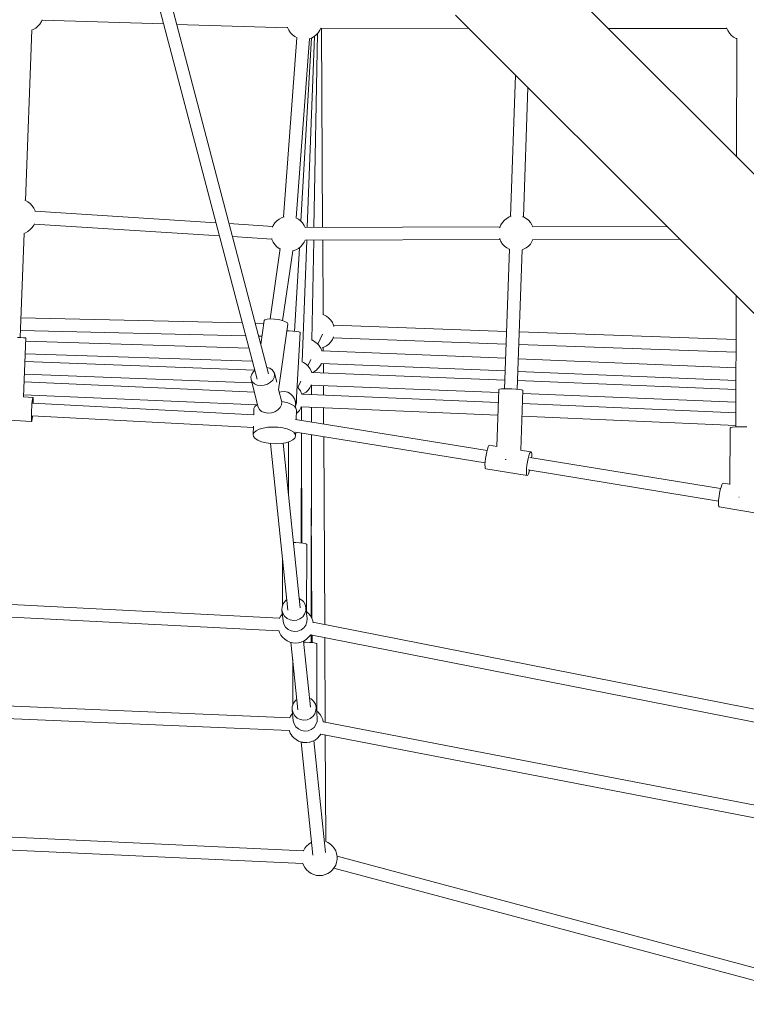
# Model space of a CAD drawing. Header units: inches. Extents: x -32 to 818, y -661 to 218.
# Tile 45 of 256: x 474.59 to 475.61, y 13.92 to 15.31. Entities that reach past the tile are written whole.
import ezdxf

# ---------------------------------------------------------------- set-up
doc = ezdxf.new("R2010")
doc.units = ezdxf.units.IN
doc.header["$LTSCALE"] = 0.01
doc.header["$MEASUREMENT"] = 0
doc.layers.add('_at_zabawki_', color=240, linetype='Continuous', lineweight=5)

# ---------------------------------------------------------------- blocks, each defined once
blk = doc.blocks.new('zw$2CA8')
at = {"layer": '_at_zabawki_'}
for p, q in [((-2158.7, 1244), (-2334.1, 1911.9)), ((-2349.8, 1902.9), (-2174.7, 1236.3)), ((-1456.1, 1508.7), (-1796.3, 1848.8)), ((-2481.2, 1737.6), (-2479, 1741.1)), ((-2479, 1741.1), (-2477.9, 1743.6)), ((-2478, 1743.2), (-2306.4, 1737.9)), ((-2478, 1743.2), (-2306.4, 1737.9)), ((-1894.6, 1750.4), (-1554.5, 1410.3)), ((-2501.8, 1488.6), (-2492.8, 1729.4)), ((-2493.3, 1729.3), (-2490.9, 1730.1)), ((-2490.9, 1730.1), (-2487.2, 1732.1)), ((-2487.2, 1732.1), (-2484, 1734.6)), ((-2484, 1734.6), (-2481.2, 1737.6)), ((-2288.3, 1737.3), (-2131.4, 1732.5)), ((-2288.3, 1737.3), (-2131.4, 1732.5)), ((-2131.7, 1733.2), (-2131.5, 1732.7)), ((-2131.5, 1732.7), (-2129.9, 1728.9)), ((-2129.9, 1728.9), (-2127.6, 1725.5)), ((-2127.6, 1725.5), (-2124.8, 1722.5)), ((-2094.4, 1450.6), (-2089.2, 1724.5)), ((-2091.1, 1722.5), (-2088.3, 1725.5)), ((-2088.3, 1725.5), (-2086.1, 1728.9)), ((-2086.1, 1728.9), (-2084.8, 1731.9)), ((-2084.8, 1731.8), (-1875.8, 1731.6)), ((-2082.1, 1450.7), (-2083.5, 1731.8)), ((-1678.9, 1731.4), (-1511.5, 1731.3)), ((-1511.9, 1732.3), (-1511.9, 1732.2)), ((-1511.9, 1732.2), (-1510.3, 1728.4)), ((-1510.3, 1728.4), (-1508, 1725)), ((-1508, 1725), (-1505.2, 1722)), ((-2118.6, 1718.3), (-2137.3, 1465.3)), ((-2124.8, 1722.5), (-2121.6, 1719.9)), ((-2121.6, 1719.9), (-2118.2, 1718.1)), ((-2119.4, 1464), (-2100.7, 1717)), ((-2112.8, 1459.4), (-2097.8, 1718.1)), ((-2103.8, 1450.6), (-2093.5, 1720.6)), ((-2101, 1716.9), (-2098, 1718)), ((-2098, 1718), (-2094.3, 1719.9)), ((-2094.3, 1719.9), (-2091.1, 1722.5)), ((-1505.2, 1722), (-1502, 1719.4)), ((-1502, 1719.4), (-1498.4, 1717.5)), ((-1498.4, 1717.5), (-1497.4, 1717.1)), ((-1497.4, 1717.2), (-1497.9, 1550.4)), ((-1809.7, 1665.5), (-1816.8, 1465.9)), ((-1798.8, 1465.3), (-1792.3, 1648.1)), ((-2501.7, 1488.6), (-2502.5, 1488.8)), ((-2498.1, 1486.6), (-2501.7, 1488.6)), ((-2494.8, 1484.1), (-2498.1, 1486.6)), ((-2492.1, 1481.1), (-2494.8, 1484.1)), ((-2489.8, 1477.6), (-2492.1, 1481.1)), ((-2488.1, 1473.9), (-2489.8, 1477.6)), ((-2488, 1473.1), (-2488.1, 1473.9)), ((-2232.7, 1457), (-2488, 1473.3)), ((-2143.7, 1462.4), (-2146.9, 1459.8)), ((-2140, 1464.3), (-2143.7, 1462.4)), ((-2136.6, 1465.5), (-2140, 1464.3)), ((-2116.4, 1462.4), (-2120, 1464.3)), ((-2120, 1464.3), (-2120, 1464.3)), ((-2113.2, 1459.8), (-2116.4, 1462.4)), ((-1825.5, 1460.8), (-1828.3, 1457.7)), ((-1822.2, 1463.3), (-1825.5, 1460.8)), ((-1818.6, 1465.3), (-1822.2, 1463.3)), ((-1815.8, 1466.2), (-1818.6, 1465.3)), ((-1798.6, 1465.3), (-1799.8, 1465.7)), ((-1795, 1463.3), (-1798.6, 1465.3)), ((-1791.7, 1460.8), (-1795, 1463.3)), ((-1788.9, 1457.7), (-1791.7, 1460.8)), ((-2498.1, 1444.9), (-2494.8, 1447.4)), ((-2494.8, 1447.4), (-2492.1, 1450.5)), ((-2492.1, 1450.5), (-2489.8, 1453.9)), ((-2489.8, 1453.9), (-2489, 1455.7)), ((-2489.2, 1455.3), (-2227.9, 1438.7)), ((-2152.6, 1451.9), (-2214.4, 1455.9)), ((-2151.9, 1453.4), (-2152.9, 1451.1)), ((-2149.7, 1456.8), (-2151.9, 1453.4)), ((-2146.9, 1459.8), (-2149.7, 1456.8)), ((-2110.4, 1456.8), (-2113.2, 1459.8)), ((-2108.1, 1453.4), (-2110.4, 1456.8)), ((-2106.9, 1450.6), (-2108.1, 1453.4)), ((-1831.8, 1451.4), (-2107, 1450.6)), ((-1832.2, 1450.5), (-1832.3, 1450)), ((-1830.5, 1454.3), (-1832.2, 1450.5)), ((-1828.3, 1457.7), (-1830.5, 1454.3)), ((-1786.7, 1454.3), (-1788.9, 1457.7)), ((-1785.5, 1451.5), (-1786.7, 1454.3)), ((-1596.3, 1452), (-1785.6, 1451.5)), ((-2509.2, 1294.9), (-2503.6, 1442.3)), ((-2504.1, 1442.1), (-2501.7, 1443)), ((-2501.7, 1443), (-2498.1, 1444.9)), ((-2209.5, 1437.6), (-2153.7, 1434)), ((-2153.9, 1434.8), (-2153.6, 1433.4)), ((-2153.6, 1433.4), (-2151.9, 1429.7)), ((-2111, 1260.6), (-2104.5, 1432.6)), ((-2108.1, 1429.7), (-2106.8, 1432.6)), ((-2106.9, 1432.6), (-1831.7, 1433.4)), ((-2097.4, 1291.5), (-2094.7, 1432.6)), ((-2081.5, 1327.3), (-2082, 1432.7)), ((-1832.3, 1434.8), (-1832.2, 1434.3)), ((-1832.2, 1434.3), (-1830.5, 1430.6)), ((-1786.7, 1430.6), (-1785.4, 1433.5)), ((-1785.5, 1433.5), (-1578.3, 1434.1)), ((-2142, 1420.9), (-2156.2, 1321.3)), ((-2151.9, 1429.7), (-2149.7, 1426.2)), ((-2149.7, 1426.2), (-2146.9, 1423.2)), ((-2146.9, 1423.2), (-2143.7, 1420.7)), ((-2143.7, 1420.7), (-2142.1, 1419.8)), ((-2123.9, 1417.4), (-2120, 1418.7)), ((-2121.8, 1303.7), (-2115, 1421.8)), ((-2120, 1418.7), (-2116.4, 1420.7)), ((-2116.4, 1420.7), (-2113.2, 1423.2)), ((-2113.2, 1423.2), (-2110.4, 1426.2)), ((-2110.4, 1426.2), (-2108.1, 1429.7)), ((-1830.5, 1430.6), (-1828.3, 1427.1)), ((-1828.3, 1427.1), (-1825.5, 1424.1)), ((-1825.5, 1424.1), (-1822.2, 1421.6)), ((-1818.4, 1419.6), (-1825.4, 1222.6)), ((-1822.2, 1421.6), (-1818.6, 1419.6)), ((-1818.6, 1419.6), (-1818.3, 1419.5)), ((-1807.4, 1222), (-1800.4, 1419)), ((-1800.4, 1419), (-1798.6, 1419.6)), ((-1798.6, 1419.6), (-1795, 1421.6)), ((-1795, 1421.6), (-1791.7, 1424.1)), ((-1791.7, 1424.1), (-1788.9, 1427.1)), ((-1788.9, 1427.1), (-1786.7, 1430.6)), ((-2138.6, 1318.8), (-2124.4, 1417.7)), ((-2124.5, 1417.3), (-2123.9, 1417.4)), ((-1554.5, 1410.3), (-1239.2, 1095)), ((-1498.5, 1354.3), (-1499, 1168.9)), ((-2195.5, 1315.7), (-2508.1, 1323)), ((-2160.4, 1321.1), (-2163.5, 1320.2)), ((-2155.8, 1321.4), (-2160.4, 1321.1)), ((-2150.2, 1321.1), (-2155.8, 1321.4)), ((-2144.4, 1320.3), (-2150.2, 1321.1)), ((-2080.3, 1327.1), (-2081.5, 1327.4)), ((-2076.7, 1325.1), (-2080.3, 1327.1)), ((-2073.5, 1322.6), (-2076.7, 1325.1)), ((-2070.7, 1319.5), (-2073.5, 1322.6)), ((-2165.3, 1315), (-2177.4, 1315.3)), ((-2164.7, 1318.9), (-2169.5, 1285.2)), ((-2163.5, 1320.2), (-2164.7, 1318.9)), ((-2139, 1319), (-2144.4, 1320.3)), ((-2144.3, 1221.2), (-2131.1, 1314.1)), ((-2134.6, 1317.4), (-2139, 1319)), ((-2131.9, 1315.7), (-2134.6, 1317.4)), ((-2131.1, 1314.1), (-2131.9, 1315.7)), ((-2068.4, 1316.1), (-2070.7, 1319.5)), ((-2066.8, 1312.3), (-2068.4, 1316.1)), ((-1822.5, 1303.8), (-2066.8, 1312.4)), ((-2066.3, 1310.4), (-2066.8, 1312.3)), ((-2508.3, 1294.9), (-2513, 1295.1)), ((-2508.8, 1305), (-2190.8, 1297.6)), ((-2504.5, 1294.7), (-2508.3, 1294.9)), ((-2502.1, 1294.6), (-2504.5, 1294.7)), ((-2504.3, 1211.3), (-2501.3, 1294.5)), ((-2501.3, 1294.5), (-2502.1, 1294.6)), ((-2172.7, 1297.2), (-2167.9, 1297)), ((-2129.4, 1304.3), (-2132.4, 1304.5)), ((-2124, 1303.9), (-2129.4, 1304.3)), ((-2119.3, 1303.4), (-2124, 1303.9)), ((-2119.6, 1202.6), (-2113.9, 1302.2)), ((-2115.9, 1302.9), (-2119.3, 1303.4)), ((-2114.1, 1302.4), (-2115.9, 1302.9)), ((-2113.9, 1302.2), (-2114.1, 1302.4)), ((-2089, 1285.8), (-2082.5, 1299.9)), ((-2068.4, 1292.4), (-2066.8, 1296.1)), ((-2067.5, 1294.5), (-1823.1, 1285.9)), ((-1498.6, 1292.5), (-1804.5, 1303.2)), ((-2186.1, 1279.9), (-2501.5, 1289.9)), ((-2096.8, 1291.3), (-2097.4, 1291.5)), ((-2096.5, 1291.2), (-2096.8, 1291.3)), ((-2092.9, 1289.2), (-2096.5, 1291.2)), ((-2089.7, 1286.7), (-2092.9, 1289.2)), ((-2087, 1283.7), (-2089.7, 1286.7)), ((-2086.8, 1283.3), (-2087, 1283.7)), ((-2084.6, 1279.8), (-2086.8, 1283.3)), ((-2083.2, 1276.5), (-2084.6, 1279.8)), ((-2082.8, 1280.6), (-2080.3, 1281.4)), ((-2081.2, 1276.4), (-2081.2, 1281.1)), ((-2080.3, 1281.4), (-2076.7, 1283.4)), ((-2076.7, 1283.4), (-2073.5, 1285.9)), ((-2073.5, 1285.9), (-2070.7, 1288.9)), ((-2070.7, 1288.9), (-2068.4, 1292.4)), ((-1805.2, 1285.3), (-1498.7, 1274.6)), ((-2502.1, 1271.9), (-2181.4, 1261.8)), ((-1823.9, 1265.8), (-2083.2, 1276.5)), ((-2178, 1248.9), (-2502.5, 1261.1)), ((-2178, 1248.9), (-2502.5, 1261.1)), ((-2156.8, 1251.6), (-2161, 1252.8)), ((-2153.3, 1249.4), (-2156.8, 1251.6)), ((-2109.1, 1259.7), (-2111.6, 1260.8)), ((-2105.6, 1257.4), (-2109.1, 1259.7)), ((-2102.6, 1254.6), (-2105.6, 1257.4)), ((-2103.1, 1255.1), (-2099, 1264.1)), ((-2100.1, 1251.4), (-2102.6, 1254.6)), ((-2098.1, 1247.8), (-2100.1, 1251.4)), ((-2090.2, 1249.8), (-2087.4, 1252.8)), ((-2087.4, 1252.8), (-2085.1, 1256.2)), ((-2085.1, 1256.2), (-2083.9, 1258.6)), ((-2084, 1258.5), (-1824.5, 1247.8)), ((-2081, 1245.2), (-2081.1, 1258.4)), ((-1498.8, 1252.4), (-1805.9, 1265)), ((-2503.2, 1243.1), (-2181.9, 1231.1)), ((-2503.2, 1243.1), (-2181.9, 1231.1)), ((-2182.1, 1243.5), (-2183.4, 1239.6)), ((-2183.4, 1239.6), (-2183.1, 1235.9)), ((-2179.5, 1247), (-2182.1, 1243.5)), ((-2177.8, 1248.3), (-2179.5, 1247)), ((-2150.9, 1246.3), (-2153.3, 1249.4)), ((-2150.5, 1238.8), (-2152.5, 1235)), ((-2150.3, 1244.5), (-2150.9, 1246.3)), ((-2150, 1242.6), (-2150.5, 1238.8)), ((-2150.3, 1244.5), (-2150, 1242.6)), ((-2147, 1232), (-2150.3, 1244.5)), ((-2097.2, 1245.3), (-2098.1, 1247.8)), ((-1825, 1234.9), (-2097.4, 1245.8)), ((-2096.4, 1245.8), (-2093.8, 1247.1)), ((-2093.8, 1247.1), (-2090.5, 1249.5)), ((-2090.5, 1249.5), (-2090.2, 1249.8)), ((-1806.5, 1247.1), (-1498.8, 1234.4)), ((-2178.5, 1218), (-2503.6, 1232.3)), ((-2183.1, 1235.9), (-2172.9, 1196.9)), ((-2181.5, 1232.5), (-2183.1, 1235.9)), ((-2178.5, 1229.7), (-2181.5, 1232.5)), ((-2174.5, 1227.9), (-2178.5, 1229.7)), ((-2169.7, 1227.2), (-2174.5, 1227.9)), ((-2164.7, 1227.7), (-2169.7, 1227.2)), ((-2159.9, 1229.2), (-2164.7, 1227.7)), ((-2155.7, 1231.8), (-2159.9, 1229.2)), ((-2152.5, 1235), (-2155.7, 1231.8)), ((-2118.1, 1225.5), (-2118.3, 1225.7)), ((-2117.9, 1225.3), (-2118.1, 1225.5)), ((-2117.6, 1225), (-2117.9, 1225.3)), ((-2117.2, 1224.6), (-2117.6, 1225)), ((-2116.8, 1224.2), (-2117.2, 1224.6)), ((-2117.1, 1224.5), (-2113.1, 1233.4)), ((-2116.4, 1223.7), (-2116.8, 1224.2)), ((-2116, 1223.2), (-2116.4, 1223.7)), ((-2102.6, 1220.9), (-2100.1, 1224.1)), ((-2100.1, 1224.1), (-2098.1, 1227.8)), ((-2098.1, 1227.8), (-2097.9, 1228.4)), ((-2098.1, 1227.9), (-1833.6, 1217.3)), ((-2097.9, 1214.5), (-2097.9, 1227.8)), ((-2080.9, 1213.8), (-2081, 1227.2)), ((-1498.8, 1221.8), (-1807, 1234.2)), ((-2491.1, 1210.5), (-2504.5, 1211.3)), ((-2504.2, 1214.3), (-2175.4, 1199.9)), ((-2491.7, 1208.1), (-2491.4, 1209.9)), ((-2491.4, 1209.9), (-2491.1, 1210.5)), ((-2490.9, 1209.9), (-2491.1, 1210.5)), ((-2490.8, 1208.1), (-2490.9, 1209.9)), ((-2140, 1205.5), (-2144.3, 1221.7)), ((-2143.2, 1217.7), (-2140.5, 1218.6)), ((-2140.5, 1218.6), (-2135.9, 1218.8)), ((-2135.9, 1218.8), (-2131.4, 1217.7)), ((-2131.4, 1217.7), (-2127.3, 1215.5)), ((-2127.3, 1215.5), (-2124, 1212.3)), ((-2124, 1212.3), (-2121.7, 1208.3)), ((-2115.6, 1222.7), (-2116, 1223.2)), ((-2115.2, 1222.2), (-2115.6, 1222.7)), ((-2114.8, 1221.7), (-2115.2, 1222.2)), ((-2114.4, 1221.2), (-2114.8, 1221.7)), ((-2114.1, 1220.7), (-2114.4, 1221.2)), ((-2113.8, 1220.3), (-2114.1, 1220.7)), ((-2113.5, 1219.9), (-2113.8, 1220.3)), ((-2113.4, 1219.6), (-2113.5, 1219.9)), ((-2111.8, 1216.2), (-2113.4, 1219.6)), ((-2111.6, 1215.8), (-2111.8, 1216.2)), ((-2111.4, 1215.1), (-2111.6, 1215.8)), ((-1834.1, 1203.2), (-2111.5, 1215.1)), ((-2110.8, 1215.1), (-2109.1, 1215.9)), ((-2109.1, 1215.9), (-2105.6, 1218.1)), ((-2105.6, 1218.1), (-2102.6, 1220.9)), ((-1833.4, 1221.8), (-1836.3, 1141.2)), ((-1832.5, 1222.2), (-1833.4, 1221.8)), ((-1829.8, 1222.5), (-1832.5, 1222.2)), ((-1825.7, 1222.6), (-1829.8, 1222.5)), ((-1820.6, 1222.6), (-1825.7, 1222.6)), ((-1815, 1222.4), (-1820.6, 1222.6)), ((-1809.6, 1222.1), (-1815, 1222.4)), ((-1804.9, 1221.7), (-1809.6, 1222.1)), ((-1801.5, 1221.3), (-1804.9, 1221.7)), ((-1802.5, 1135.9), (-1799.5, 1220.6)), ((-1799.7, 1220.8), (-1801.5, 1221.3)), ((-1799.5, 1220.6), (-1799.7, 1220.8)), ((-1799.6, 1215.9), (-1498.9, 1203.8)), ((-2493, 1192.5), (-2492.7, 1197.1)), ((-2492.7, 1197.1), (-2492.4, 1201.4)), ((-2492.4, 1201.4), (-2492, 1205.2)), ((-2492, 1205.2), (-2491.7, 1208.1)), ((-2179.1, 1185.8), (-2491.5, 1202.5)), ((-2490.7, 1205.1), (-2490.8, 1208.1)), ((-2490.8, 1202.5), (-2490.7, 1205.1)), ((-2178, 1197.6), (-2179.2, 1194.8)), ((-2175.1, 1200.1), (-2178, 1197.6)), ((-2173.9, 1200.7), (-2175.1, 1200.1)), ((-2172.9, 1196.9), (-2171.2, 1193.5)), ((-2145.5, 1192.8), (-2142.2, 1196.1)), ((-2142.2, 1196.1), (-2140.3, 1199.8)), ((-2140.3, 1199.8), (-2139.7, 1203.7)), ((-2139.7, 1203.7), (-2140, 1205.5)), ((-2137.3, 1204.2), (-2139.9, 1204.6)), ((-2131.1, 1202.7), (-2137.3, 1204.2)), ((-2125.9, 1200.6), (-2131.1, 1202.7)), ((-2122, 1198.1), (-2125.9, 1200.6)), ((-2119.8, 1195.3), (-2122, 1198.1)), ((-2121.7, 1208.3), (-2120.5, 1203.8)), ((-2120.6, 1199.2), (-2121.3, 1197.1)), ((-2121, 1196.8), (-2120.4, 1198.3)), ((-2120.5, 1203.8), (-2120.6, 1199.2)), ((-2120.4, 1198.3), (-2119, 1202.7)), ((-2119.9, 1202.8), (-2119.6, 1202.6)), ((-2119.8, 1202.6), (-2119.6, 1202.6)), ((-2118.9, 1207.3), (-2119.3, 1208.7)), ((-2119, 1202.7), (-2118.9, 1207.3)), ((-2112.8, 1195.7), (-2112.2, 1197.1)), ((-2112.3, 1197.1), (-1834.7, 1185.2)), ((-2112.1, 1178.1), (-2112, 1197.1)), ((-2111.8, 1178.1), (-2111.8, 1197.1)), ((-2097.9, 1175.8), (-2097.9, 1196.5)), ((-2080.7, 1173), (-2080.8, 1195.8)), ((-1498.9, 1188.9), (-1800.1, 1201.8)), ((-2493.3, 1183.8), (-2493.2, 1187.9)), ((-2493.3, 1180.4), (-2493.3, 1183.8)), ((-2493.2, 1187.9), (-2493, 1192.5)), ((-2492.5, 1184.6), (-2179.8, 1167.9)), ((-2492.1, 1180.4), (-2491.8, 1183.7)), ((-2491.8, 1183.7), (-2491.7, 1184.6)), ((-2179.2, 1194.8), (-2179.4, 1185.9)), ((-2171.2, 1193.5), (-2168.3, 1190.8)), ((-2168.3, 1190.8), (-2164.2, 1189)), ((-2164.2, 1189), (-2159.5, 1188.3)), ((-2159.5, 1188.3), (-2154.5, 1188.7)), ((-2154.5, 1188.7), (-2149.7, 1190.3)), ((-2149.7, 1190.3), (-2145.5, 1192.8)), ((-2119.2, 1192.5), (-2119.8, 1195.3)), ((-2119.6, 1179.4), (-2119.2, 1192.5)), ((-2119.4, 1187.8), (-2118, 1188.9)), ((-2118, 1188.9), (-2117.7, 1189.1)), ((-2117.7, 1189.1), (-2115, 1192.2)), ((-2115, 1192.2), (-2112.8, 1195.7)), ((-1800.8, 1183.8), (-1499, 1170.9)), ((-2552.7, 1179.8), (-2492.9, 1176.6)), ((-2493.2, 1178), (-2493.3, 1180.4)), ((-2493, 1176.8), (-2493.2, 1178)), ((-2492.9, 1176.6), (-2493, 1176.8)), ((-2492.9, 1176.6), (-2492.8, 1176.7)), ((-2492.8, 1176.7), (-2492.5, 1178)), ((-2492.5, 1178), (-2492.1, 1180.4)), ((-2179.8, 1170), (-2180.1, 1158.1)), ((-2166, 1167.2), (-2159.5, 1168.3)), ((-2159.5, 1168.3), (-2152.4, 1168.7)), ((-2152.4, 1168.7), (-2145.1, 1168.4)), ((-2145.1, 1168.4), (-2138.2, 1167.5)), ((-1850, 1135.5), (-2120.6, 1179.5)), ((-1503.4, 1168.4), (-1506.1, 1167.9)), ((-1499.3, 1168.8), (-1503.4, 1168.4)), ((-1494.2, 1169.1), (-1499.3, 1168.8)), ((-1488.6, 1169.1), (-1494.2, 1169.1)), ((-1483.2, 1168.9), (-1488.6, 1169.1)), ((-2180.1, 1158.1), (-2178.9, 1160.8)), ((-2180.1, 1158.1), (-2179.5, 1155.2)), ((-2179.5, 1155.2), (-2177.3, 1152.4)), ((-2178.9, 1160.8), (-2176, 1163.4)), ((-2176, 1163.4), (-2171.6, 1165.6)), ((-2171.6, 1165.6), (-2166, 1167.2)), ((-2138.2, 1167.5), (-2132, 1165.9)), ((-2132, 1165.9), (-2126.8, 1163.8)), ((-2126.8, 1163.8), (-2122.9, 1161.3)), ((-2122.9, 1161.3), (-2120.7, 1158.6)), ((-2121.3, 1152.9), (-2120.2, 1155.7)), ((-2120.7, 1158.6), (-2120.2, 1155.7)), ((-2120.2, 1155.7), (-2120, 1161.5)), ((-2120, 1161.4), (-1852.9, 1117.9)), ((-2112.6, 1005), (-2112.1, 1160.2)), ((-2111.5, 1004.9), (-2111.8, 1160.1)), ((-2098.2, 900.2), (-2097.9, 1157.8)), ((-2079.2, 889.7), (-2080.6, 1155)), ((-1507, 1167.3), (-1507.2, 1087.7)), ((-1506.1, 1167.9), (-1507, 1167.3)), ((-2177.3, 1152.4), (-2173.4, 1149.9)), ((-2173.4, 1149.9), (-2168.3, 1147.9)), ((-2168.3, 1147.9), (-2162, 1146.3)), ((-2162, 1146.3), (-2155.1, 1145.3)), ((-2155.6, 1145.4), (-2131.4, 910)), ((-2155.1, 1145.3), (-2147.9, 1145.1)), ((-2147.9, 1145.1), (-2140.8, 1145.5)), ((-2140.8, 1145.5), (-2134.2, 1146.5)), ((-2113.8, 913.6), (-2137.7, 1146)), ((-2134.2, 1146.5), (-2128.6, 1148.2)), ((-2130.2, 1147.7), (-2130.4, 1074.9)), ((-2128.6, 1148.2), (-2124.2, 1150.4)), ((-2124.2, 1150.4), (-2121.3, 1152.9)), ((-1848.3, 1140.7), (-1849.4, 1137.6)), ((-1847.3, 1142.5), (-1848.3, 1140.7)), ((-1846.5, 1143.1), (-1847.3, 1142.5)), ((-1836.3, 1141.4), (-1846.5, 1143.1)), ((-1851.5, 1129.1), (-1852.2, 1124.4)), ((-1850.5, 1133.7), (-1851.5, 1129.1)), ((-1849.4, 1137.6), (-1850.5, 1133.7)), ((-1788, 1133.6), (-1802.9, 1136)), ((-1792, 1124.2), (-1791, 1128.1)), ((-1791, 1128.1), (-1789.9, 1131.1)), ((-1789.9, 1131.1), (-1788.9, 1133)), ((-1788.9, 1133), (-1788, 1133.6)), ((-1787.4, 1132.8), (-1788, 1133.6)), ((-1787, 1130.7), (-1787.4, 1132.8)), ((-1787.1, 1125.2), (-1786.9, 1127.5)), ((-1786.9, 1127.5), (-1787, 1130.7)), ((-1852.8, 1119.7), (-1853, 1115.7)), ((-1853, 1115.7), (-1852.9, 1112.4)), ((-1852.9, 1112.4), (-1852.6, 1110.3)), ((-1852.2, 1124.4), (-1852.8, 1119.7)), ((-1824.4, 1122.9), (-1824.1, 1122.9)), ((-1824.1, 1122.9), (-1823, 1122.9)), ((-1794.3, 1110.2), (-1793.8, 1114.8)), ((-1793.8, 1114.8), (-1793, 1119.6)), ((-1793, 1119.6), (-1792, 1124.2)), ((-1520.3, 1081.7), (-1789.5, 1125.6)), ((-1852.6, 1110.3), (-1851.9, 1109.5)), ((-1851.9, 1109.5), (-1793.5, 1100)), ((-1794.5, 1106.1), (-1794.3, 1110.2)), ((-1794.5, 1102.9), (-1794.5, 1106.1)), ((-1794.1, 1100.8), (-1794.5, 1102.9)), ((-1793.5, 1100), (-1794.1, 1100.8)), ((-1793.5, 1100), (-1792.6, 1100.6)), ((-1792.6, 1100.6), (-1791.6, 1102.4)), ((-1791.9, 1108), (-1523.2, 1064.2)), ((-1791.6, 1102.4), (-1790.5, 1105.5)), ((-1790.5, 1105.5), (-1789.9, 1107.7)), ((-1518.7, 1087), (-1519.7, 1083.9)), ((-1517.7, 1088.8), (-1518.7, 1087)), ((-1516.8, 1089.4), (-1517.7, 1088.8)), ((-1507.2, 1087.8), (-1516.8, 1089.4)), ((-1522.5, 1070.7), (-1523.1, 1066)), ((-1521.8, 1075.4), (-1522.5, 1070.7)), ((-1520.8, 1080), (-1521.8, 1075.4)), ((-1519.7, 1083.9), (-1520.8, 1080)), ((-1523.1, 1066), (-1523.3, 1062)), ((-1523.3, 1062), (-1523.3, 1058.7)), ((-1523.3, 1058.7), (-1522.9, 1056.6)), ((-1494.6, 1069.7), (-1494.5, 1069.7)), ((-1494.5, 1069.7), (-1493.9, 1069.7)), ((-2098.1, 1053.9), (-2097.3, 898.2)), ((-1522.9, 1056.6), (-1522.3, 1055.8)), ((-1522.3, 1055.8), (-1463.8, 1046.3)), ((-2120.1, 1005.5), (-2123.2, 1005.5)), ((-2114.7, 1005.3), (-2120.1, 1005.5)), ((-2110, 1004.7), (-2114.7, 1005.3)), ((-2106.6, 1004), (-2110, 1004.7)), ((-2104.8, 1003.1), (-2106.6, 1004)), ((-2104.6, 1002.6), (-2104.8, 1003.1)), ((-2104.8, 904.1), (-2104.6, 1002.6)), ((-2138.6, 980), (-2138.8, 916.2)), ((-2143, 898.8), (-2877.2, 936.1)), ((-2892.8, 918.9), (-2143.8, 880.8)), ((-2137.8, 919.2), (-2139.3, 914.8)), ((-2135, 923), (-2137.8, 919.2)), ((-2132.9, 924.6), (-2135, 923)), ((-2112.8, 925.3), (-2115.1, 926.4)), ((-2109.3, 922.1), (-2112.8, 925.3)), ((-2106.9, 918.1), (-2109.3, 922.1)), ((-2105.7, 913.6), (-2106.9, 918.1)), ((-2139, 905), (-2141.1, 902.3)), ((-2139.3, 914.8), (-2139.5, 910.1)), ((-2139.5, 910.1), (-2137.9, 894.6)), ((-2138.4, 905.6), (-2139.5, 910.1)), ((-2135.9, 901.5), (-2138.4, 905.6)), ((-2107.5, 904.5), (-2110.3, 900.6)), ((-2105.9, 908.9), (-2107.5, 904.5)), ((-2105.7, 913.6), (-2105.9, 908.9)), ((-2104.9, 906.2), (-2105.7, 913.6)), ((-2105.1, 904.5), (-2104.8, 904.1)), ((-2105.1, 904.5), (-2105.1, 904.5)), ((-2104.9, 903.8), (-2104.8, 904.1)), ((-2101.9, 905.5), (-2104.8, 908.2)), ((-2104.1, 898.1), (-2104.8, 904.9)), ((-2099.4, 902.3), (-2101.9, 905.5)), ((-2143.1, 898.6), (-2143.2, 898.3)), ((-2141.1, 902.3), (-2143.1, 898.6)), ((-2137.9, 894.6), (-2136.8, 890.1)), ((-2136.8, 890.1), (-2134.4, 886.1)), ((-2132.4, 898.3), (-2135.9, 901.5)), ((-2128.1, 896.2), (-2132.4, 898.3)), ((-2123.4, 895.4), (-2128.1, 896.2)), ((-2118.6, 895.9), (-2123.4, 895.4)), ((-2114.1, 897.7), (-2118.6, 895.9)), ((-2110.3, 900.6), (-2114.1, 897.7)), ((-2105.9, 889), (-2104.3, 893.4)), ((-2104.3, 893.4), (-2104.1, 898.1)), ((-2097.4, 898.6), (-2099.4, 902.3)), ((-2096.1, 894.8), (-2097.4, 898.6)), ((-2095.7, 892.4), (-2096.1, 894.8)), ((-1398.8, 755.8), (-2095.8, 893)), ((-2144, 881.4), (-2143.1, 878.6)), ((-2143.1, 878.6), (-2141.1, 875)), ((-2134.4, 886.1), (-2130.8, 882.9)), ((-2130.8, 882.9), (-2126.5, 880.8)), ((-2126.5, 880.8), (-2121.8, 880)), ((-2121.8, 880), (-2117, 880.4)), ((-2117, 880.4), (-2112.5, 882.2)), ((-2112.5, 882.2), (-2108.7, 885.2)), ((-2108.7, 885.2), (-2105.9, 889)), ((-2141.1, 875), (-2138.6, 871.8)), ((-2138.6, 871.8), (-2135.5, 869)), ((-2135.5, 869), (-2132.1, 866.7)), ((-2132.1, 866.7), (-2128.3, 865.1)), ((-2128.3, 865.1), (-2124.3, 864.1)), ((-2126.8, 864.7), (-2117, 769.4)), ((-2124.3, 864.1), (-2120.2, 863.7)), ((-2120.2, 863.7), (-2116.1, 864.1)), ((-2116.1, 864.1), (-2112.2, 865.1)), ((-2112.2, 865.1), (-2108.4, 866.7)), ((-2099.4, 773), (-2109, 866.5)), ((-2105.9, 864.8), (-2108.8, 864.7)), ((-2108.4, 866.7), (-2104.9, 869)), ((-2100.5, 864.6), (-2105.9, 864.8)), ((-2104.9, 869), (-2101.9, 871.8)), ((-2101.9, 871.8), (-2099.4, 875)), ((-2095.8, 864.2), (-2100.5, 864.6)), ((-2099.4, 875), (-2098.9, 875.8)), ((-2099.2, 875.3), (-1402.2, 738.1)), ((-2098.3, 864.4), (-2098.3, 875.1)), ((-2097.1, 874.9), (-2097.1, 864.3)), ((-2092.3, 863.7), (-2095.8, 864.2)), ((-2090.5, 863.1), (-2092.3, 863.7)), ((-2090.3, 862.8), (-2090.5, 863.1)), ((-2090.4, 763.5), (-2090.3, 862.8)), ((-2078.5, 751.8), (-2079.1, 871.4)), ((-2124.3, 840.6), (-2124.4, 775.6)), ((-2128.6, 758), (-2870.6, 789.7)), ((-2120.5, 782.4), (-2123.3, 778.6)), ((-2118.5, 784), (-2120.5, 782.4)), ((-2098.4, 784.7), (-2100.7, 785.8)), ((-2094.9, 781.5), (-2098.4, 784.7)), ((-2092.4, 777.5), (-2094.9, 781.5)), ((-2871.4, 771.7), (-2129.4, 740)), ((-2124.9, 774.1), (-2125.1, 769.5)), ((-2125.1, 769.5), (-2123.5, 754)), ((-2123.9, 764.9), (-2125.1, 769.5)), ((-2123.3, 778.6), (-2124.9, 774.1)), ((-2121.5, 760.9), (-2123.9, 764.9)), ((-2091.5, 768.3), (-2093.1, 763.8)), ((-2091.3, 772.9), (-2092.4, 777.5)), ((-2091.3, 772.9), (-2091.5, 768.3)), ((-2090.5, 765.6), (-2091.3, 772.9)), ((-2088.7, 766.3), (-2090.4, 767.6)), ((-2086, 763.3), (-2088.7, 766.3)), ((-2127.6, 760.3), (-2128.6, 758)), ((-2125.3, 763.7), (-2127.6, 760.3)), ((-2124.6, 764.4), (-2125.3, 763.7)), ((-2123.5, 754), (-2122.4, 749.5)), ((-2118, 757.7), (-2121.5, 760.9)), ((-2113.7, 755.6), (-2118, 757.7)), ((-2108.9, 754.8), (-2113.7, 755.6)), ((-2104.1, 755.3), (-2108.9, 754.8)), ((-2099.6, 757.1), (-2104.1, 755.3)), ((-2095.8, 760), (-2099.6, 757.1)), ((-2093.1, 763.8), (-2095.8, 760)), ((-2091.5, 748.4), (-2089.9, 752.8)), ((-2090.6, 763.8), (-2090.4, 763.5)), ((-2090.6, 763.8), (-2090.6, 763.8)), ((-2090.5, 763.3), (-2090.4, 763.5)), ((-2089.7, 757.5), (-2090.4, 764.3)), ((-2089.9, 752.8), (-2089.7, 757.5)), ((-2085.8, 762.9), (-2086, 763.3)), ((-2083.6, 759.4), (-2085.8, 762.9)), ((-2082, 755.7), (-2083.6, 759.4)), ((-2081.2, 752.3), (-2082, 755.7)), ((-1454.6, 631.2), (-2081.3, 752.3)), ((-2129.6, 740.4), (-2128, 736.6)), ((-2122.4, 749.5), (-2119.9, 745.5)), ((-2119.9, 745.5), (-2116.4, 742.3)), ((-2116.4, 742.3), (-2112.1, 740.2)), ((-2112.1, 740.2), (-2107.3, 739.3)), ((-2107.3, 739.3), (-2102.5, 739.8)), ((-2102.5, 739.8), (-2098.1, 741.6)), ((-2098.1, 741.6), (-2094.3, 744.5)), ((-2094.3, 744.5), (-2091.5, 748.4)), ((-2128, 736.6), (-2125.8, 733.1)), ((-2125.8, 733.1), (-2125.6, 732.8)), ((-2125.6, 732.8), (-2122.9, 729.8)), ((-2122.9, 729.8), (-2119.7, 727.3)), ((-2119.7, 727.3), (-2116.2, 725.3)), ((-2116.2, 725.3), (-2115.9, 725.1)), ((-2115.9, 725.1), (-2112.2, 723.9)), ((-2112.3, 723.9), (-2096, 564.3)), ((-2112.2, 723.9), (-2111.9, 723.8)), ((-2111.9, 723.8), (-2111.5, 723.7)), ((-2111.5, 723.7), (-2111.1, 723.6)), ((-2111.1, 723.6), (-2110.6, 723.5)), ((-2110.6, 723.5), (-2110, 723.4)), ((-2110, 723.4), (-2109.3, 723.3)), ((-2109.3, 723.3), (-2108.7, 723.2)), ((-2108.7, 723.2), (-2108, 723.2)), ((-2108, 723.2), (-2107.3, 723.1)), ((-2107.3, 723.1), (-2106.7, 723.1)), ((-2106.7, 723.1), (-2106.1, 723)), ((-2106.1, 723), (-2105.5, 723)), ((-2105.5, 723), (-2105.1, 723)), ((-2105.1, 723), (-2104.7, 723.1)), ((-2104.7, 723.1), (-2104.4, 723.1)), ((-2104.4, 723.1), (-2100.6, 723.6)), ((-2100.6, 723.6), (-2100.2, 723.7)), ((-2100.2, 723.7), (-2096.4, 724.9)), ((-2096.4, 724.9), (-2092.8, 726.7)), ((-2078.3, 567.9), (-2094.5, 725.8)), ((-2092.8, 726.7), (-2089.5, 729.1)), ((-2089.5, 729.1), (-2089.2, 729.4)), ((-2089.2, 729.4), (-2086.4, 732.4)), ((-2086.4, 732.4), (-2084.5, 735.1)), ((-2084.6, 734.9), (-1458, 613.9)), ((-2077.6, 583.3), (-2078.4, 733.7)), ((-2109.3, 570.2), (-2870.6, 605.6)), ((-2871.4, 587.6), (-2110.1, 552.2)), ((-2109.3, 570.2), (-2109.4, 570.1)), ((-2107.4, 573.8), (-2109.3, 570.2)), ((-2104.9, 577), (-2107.4, 573.8)), ((-2101.8, 579.8), (-2104.9, 577)), ((-2098.4, 582.1), (-2101.8, 579.8)), ((-2097.8, 582.3), (-2098.4, 582.1)), ((-2074.7, 582.1), (-2077.6, 583.4)), ((-2071.2, 579.8), (-2074.7, 582.1)), ((-2068.2, 577), (-2071.2, 579.8)), ((-2065.7, 573.8), (-2068.2, 577)), ((-2063.7, 570.2), (-2065.7, 573.8)), ((-2062.4, 566.3), (-2063.7, 570.2)), ((-2061.7, 562.2), (-2062.4, 566.3)), ((-2062.4, 554), (-2061.7, 558.1)), ((-1341.8, 370.1), (-2061.8, 562.6)), ((-2061.7, 558.1), (-2061.7, 562.2)), ((-2110.2, 552.5), (-2109.3, 550.1)), ((-2109.3, 550.1), (-2107.4, 546.5)), ((-2107.4, 546.5), (-2104.9, 543.3)), ((-2104.9, 543.3), (-2101.8, 540.5)), ((-2071.2, 540.5), (-2068.2, 543.3)), ((-2068.2, 543.3), (-2065.7, 546.5)), ((-2066.3, 545.7), (-1347.5, 353.5)), ((-2065.7, 546.5), (-2063.7, 550.1)), ((-2063.7, 550.1), (-2062.4, 554)), ((-2101.8, 540.5), (-2098.4, 538.2)), ((-2098.4, 538.2), (-2094.6, 536.6)), ((-2094.6, 536.6), (-2090.6, 535.6)), ((-2090.6, 535.6), (-2086.5, 535.2)), ((-2086.5, 535.2), (-2082.4, 535.6)), ((-2082.4, 535.6), (-2078.4, 536.6)), ((-2078.4, 536.6), (-2074.7, 538.2)), ((-2074.7, 538.2), (-2071.2, 540.5))]:
    blk.add_line(p, q, dxfattribs=at)

msp = doc.modelspace()

# ---------------------------------------------------------------- block references
at = {"layer": '_at_zabawki_', "linetype": 'Continuous', "xscale": 0.001, "yscale": 0.001, "zscale": 0.001}
msp.add_blockref('zw$2CA8', (477.0952, 13.5689, 0.0045), dxfattribs=at)

doc.saveas('drawing.dxf')
